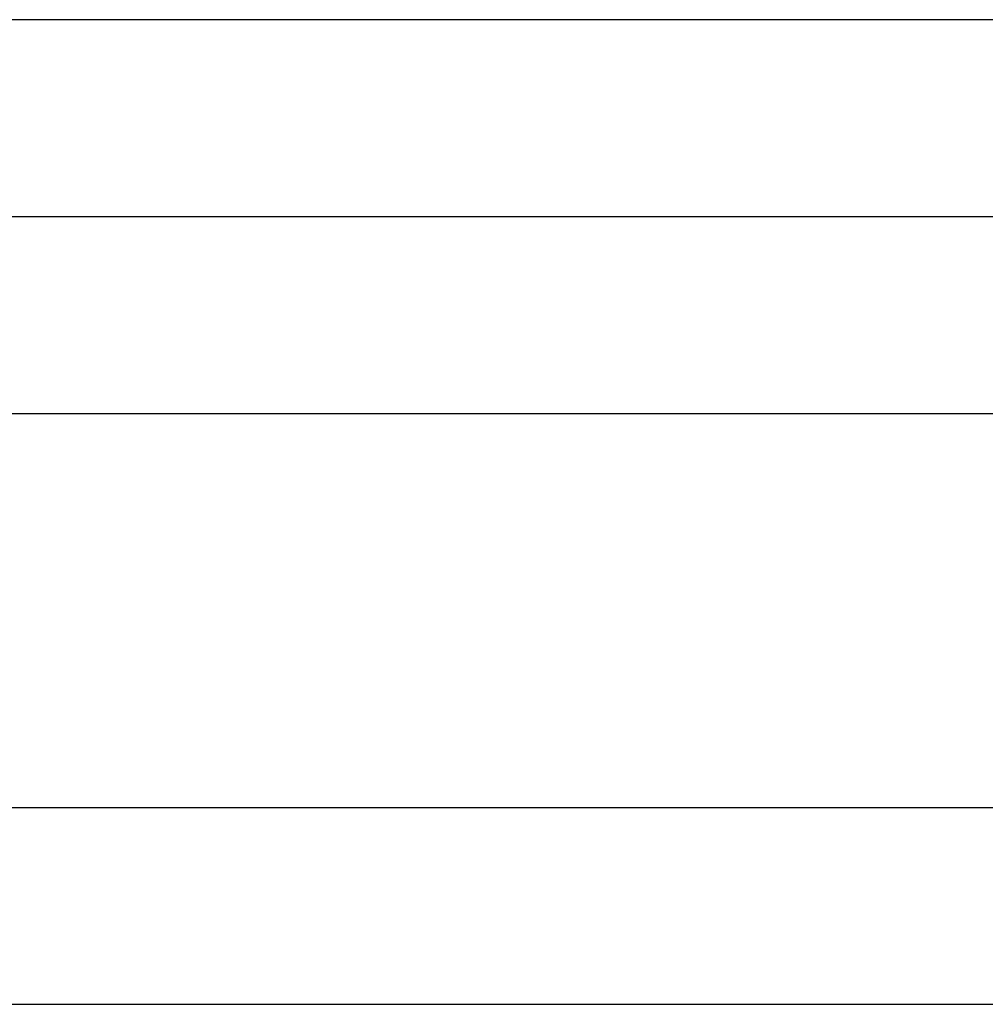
# Model space of a CAD drawing. Header units: inches. Extents: x -535 to 431, y -263 to 280.
# Tile 36 of 82: x -145.6 to -140.69, y 7.24 to 12.24. Entities that reach past the tile are written whole.
import ezdxf

# ---------------------------------------------------------------- set-up
doc = ezdxf.new("R2010")
doc.units = ezdxf.units.IN

# ---------------------------------------------------------------- blocks, each defined once
blk = doc.blocks.new('013_G23_G27_BF_B14R_Motor_Bgr_63_EEXDe_1_1__5', base_point=(-375.5, -86.258))
at = {"color": 1, "linetype": 'Continuous'}
for p, q in [((-130, 12.242), (-147.5, 12.242)), ((-147.5, 10.242), (-130, 10.242)), ((-147.4998, 8.242), (-113, 8.242))]:
    blk.add_line(p, q, dxfattribs=at)
at = {"color": 7, "linetype": 'Continuous'}
for p, q in [((-147.5, 11.242), (-130, 11.242)), ((-147.5, 7.242), (-113, 7.242))]:
    blk.add_line(p, q, dxfattribs=at)
blk = doc.blocks.new('Vordans1', base_point=(-218.75, 13))
blk.add_blockref('013_G23_G27_BF_B14R_Motor_Bgr_63_EEXDe_1_1__5', (-375.5, -86.258))

msp = doc.modelspace()

# ---------------------------------------------------------------- block references
msp.add_blockref('Vordans1', (-218.75, 13))

doc.saveas('drawing.dxf')
